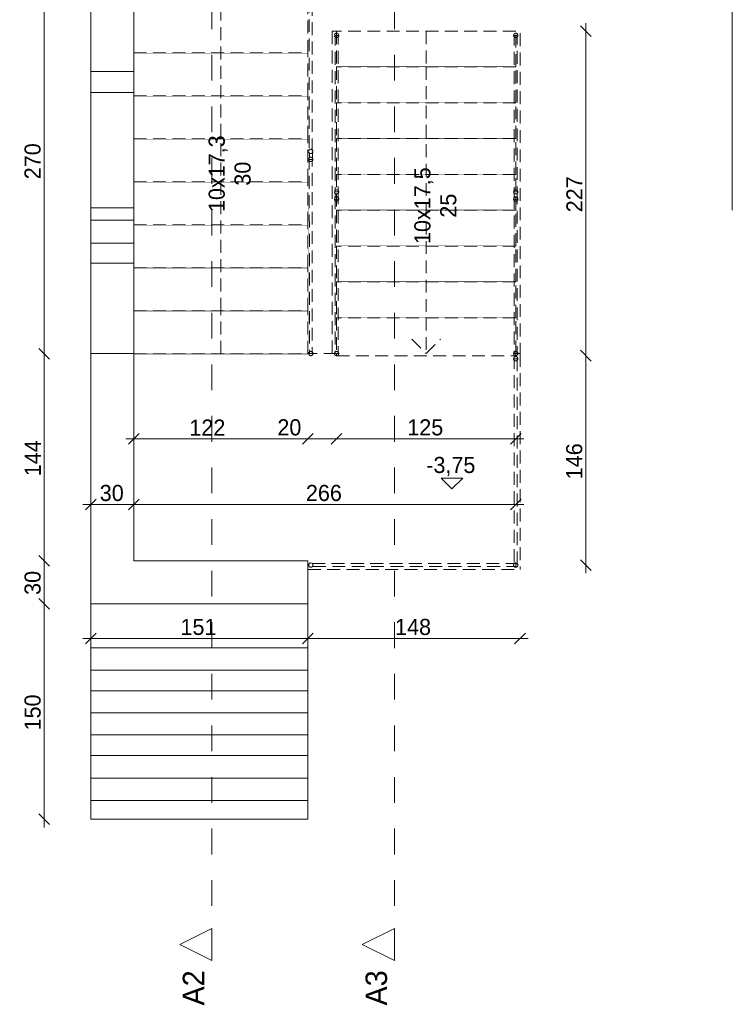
# Model space of a CAD drawing. Header units: centimetres. Extents: x 13236 to 130629, y -361 to 3059.
# Tile 2 of 71: x 14123 to 14620, y -361 to 326. Entities that reach past the tile are written whole.
import ezdxf

# ---------------------------------------------------------------- set-up
doc = ezdxf.new("R2010")
doc.units = ezdxf.units.CM
doc.header["$MEASUREMENT"] = 0
for name, pattern in [('Kropkowana gęsto', [13.229166, 0, -13.229166]), ('Przerywana', [36, 18, -18]), ('Przerywana gęsta', [13.5, 9, -4.5]), ('Wipeout_Contour', [100, 0, -100])]:
    doc.linetypes.add(name, pattern=pattern)
for name, color, linetype, lineweight in [('0_Nr_pióra__1', 7, 'Continuous', 13), ('0_Nr_pióra__101', 253, 'Continuous', 5), ('0_Nr_pióra__103', 7, 'Continuous', 5), ('0_Nr_pióra__104', 7, 'Continuous', 5), ('0_Nr_pióra__11', 7, 'Continuous', 13), ('0_Nr_pióra__2', 8, 'Continuous', 5), ('0_Nr_pióra__7', 7, 'Continuous', 20), ('0_Nr_pióra__90', 7, 'Continuous', 13), ('inw_przekrój _Nr_pióra__101', 253, 'Continuous', 5), ('inw_przekrój _Nr_pióra__61', 251, 'Continuous', 13)]:
    doc.layers.add(name, color=color, linetype=linetype, lineweight=lineweight)
doc.layers.add('inw_przekrój', color=7, linetype='Continuous')
doc.styles.add('STYL_AUTOMATYCZNY_1', font='GOTHIC.TTF')
doc.dimstyles.new('STYL_AUTOMATYCZNY__1', dxfattribs={"dimtxt": 11.25, "dimasz": 7.125, "dimexe": 0.18, "dimexo": 0.0625, "dimgap": 0.09, "dimtad": 1, "dimtih": 1, "dimtoh": 1, "dimdec": 0, "dimzin": 0, "dimdsep": 46, "dimtxsty": 'STYL_AUTOMATYCZNY_1', "dimblk": 'ARROWHEAD_6', "dimblk1": 'ARROWHEAD_6', "dimblk2": 'ARROWHEAD_6', "dimcen": 0.09, "dimse1": 1, "dimse2": 1, "dimclrd": 256, "dimclre": 256, "dimclrt": 256, "dimadec": 1, "dimazin": 0, "dimtfac": 1, "dimtdec": 4, "dimtmove": 0, "dimatfit": 3, "dimfxl": 1, "dimtolj": 1, "dimtzin": 0, "dimarcsym": 0})
doc.dimstyles.new('STYL_AUTOMATYCZNY__2', dxfattribs={"dimtxt": 11.25, "dimasz": 7.125, "dimexe": 0.18, "dimexo": 0.0625, "dimgap": 0.09, "dimtad": 1, "dimdec": 0, "dimzin": 0, "dimdsep": 46, "dimtxsty": 'STYL_AUTOMATYCZNY_1', "dimblk": 'ARROWHEAD_6', "dimblk1": 'ARROWHEAD_6', "dimblk2": 'ARROWHEAD_6', "dimcen": 0.09, "dimse1": 1, "dimse2": 1, "dimclrd": 256, "dimclre": 256, "dimclrt": 256, "dimadec": 1, "dimazin": 0, "dimtfac": 1, "dimtdec": 4, "dimtmove": 0, "dimatfit": 3, "dimfxl": 1, "dimtolj": 1, "dimtzin": 0, "dimarcsym": 0})

# ---------------------------------------------------------------- blocks, each defined once
blk = doc.blocks.new('Strop_3_4', base_point=(14172.67, -232.02))
at = {"layer": '0_Nr_pióra__103', "linetype": 'Continuous', "flags": 128}
blk.add_lwpolyline([(14172.67, -232.02), (14324.14, -231.99), (14324.14, -218.83), (14172.67, -218.86)], close=True, dxfattribs=at)
blk = doc.blocks.new('Strop_4_4', base_point=(14172.67, -218.86))
at = {"layer": '0_Nr_pióra__103', "linetype": 'Continuous', "flags": 128}
blk.add_lwpolyline([(14172.67, -218.86), (14324.14, -218.83), (14324.13, -203.32), (14172.66, -203.35)], close=True, dxfattribs=at)
blk = doc.blocks.new('Strop_5_4', base_point=(14172.66, -203.35))
at = {"layer": '0_Nr_pióra__103', "linetype": 'Continuous', "flags": 128}
blk.add_lwpolyline([(14172.66, -203.35), (14324.13, -203.32), (14324.13, -187.5), (14172.66, -187.53)], close=True, dxfattribs=at)
blk = doc.blocks.new('Strop_6_4', base_point=(14172.66, -173.08))
at = {"layer": '0_Nr_pióra__103', "linetype": 'Continuous', "flags": 128}
blk.add_lwpolyline([(14172.66, -173.08), (14324.13, -173.06), (14324.12, -157.63), (14172.66, -157.66)], close=True, dxfattribs=at)
blk = doc.blocks.new('Strop_7_4', base_point=(14172.66, -157.66))
at = {"layer": '0_Nr_pióra__103', "linetype": 'Continuous', "flags": 128}
blk.add_lwpolyline([(14172.66, -157.66), (14324.12, -157.63), (14324.12, -142.44), (14172.65, -142.46)], close=True, dxfattribs=at)
blk = doc.blocks.new('Strop_8_4', base_point=(14172.65, -142.46))
at = {"layer": '0_Nr_pióra__103', "linetype": 'Continuous', "flags": 128}
blk.add_lwpolyline([(14172.65, -142.46), (14324.12, -142.44), (14324.12, -127.94), (14172.65, -127.97)], close=True, dxfattribs=at)
blk = doc.blocks.new('Strop_9_4', base_point=(14172.65, -127.97))
at = {"layer": '0_Nr_pióra__103', "linetype": 'Continuous', "flags": 128}
blk.add_lwpolyline([(14172.65, -127.97), (14324.12, -127.95), (14324.12, -112.38), (14172.65, -112.41)], close=True, dxfattribs=at)
blk = doc.blocks.new('Strop_10_4', base_point=(14172.65, -112.41))
at = {"layer": '0_Nr_pióra__103', "linetype": 'Continuous', "flags": 128}
blk.add_lwpolyline([(14172.65, -112.41), (14324.12, -112.38), (14324.11, -81.62), (14172.64, -81.65)], close=True, dxfattribs=at)
blk = doc.blocks.new('Strop_11_4', base_point=(14172.66, -187.53))
at = {"layer": '0_Nr_pióra__103', "linetype": 'Continuous', "flags": 128}
blk.add_lwpolyline([(14172.66, -187.53), (14324.13, -187.5), (14324.13, -173.06), (14172.66, -173.08)], close=True, dxfattribs=at)
blk = doc.blocks.new('Strop_12_4', base_point=(14172.65, -81.65))
at = {"layer": '0_Nr_pióra__2', "linetype": 'Continuous', "flags": 128}
blk.add_lwpolyline([(14172.65, -81.65), (14324.11, -81.62), (14324.11, -51.62), (14202.65, -51.64), (14202.62, 93.11), (14172.62, 93.11)], close=True, dxfattribs=at)
blk = doc.blocks.new('Strop_13_4', base_point=(14202.62, 93.11))
at = {"layer": '0_Nr_pióra__2', "linetype": 'Continuous', "flags": 128}
blk.add_lwpolyline([(14202.62, 93.11), (14202.6, 186.11), (14172.6, 186.11), (14172.61, 93.11)], close=True, dxfattribs=at)
blk = doc.blocks.new('Strop_14_4', base_point=(14202.61, 156.11))
at = {"layer": '0_Nr_pióra__7', "linetype": 'Continuous', "flags": 128}
blk.add_lwpolyline([(14202.61, 156.11), (14202.6, 186.11), (14172.6, 186.11), (14172.6, 156.11)], close=True, dxfattribs=at)
blk = doc.blocks.new('Strop_15_4', base_point=(14202.6, 170.11))
at = {"layer": '0_Nr_pióra__7', "linetype": 'Continuous', "flags": 128}
blk.add_lwpolyline([(14202.6, 170.11), (14202.6, 186.11), (14172.6, 186.11), (14172.6, 170.11)], close=True, dxfattribs=at)
blk = doc.blocks.new('Strop_16_4', base_point=(14202.6, 186.11))
at = {"layer": '0_Nr_pióra__2', "linetype": 'Continuous', "flags": 128}
blk.add_lwpolyline([(14202.6, 186.11), (14202.59, 275.11), (14172.58, 275.1), (14172.6, 186.11)], close=True, dxfattribs=at)
blk = doc.blocks.new('Strop_17_4', base_point=(14202.6, 186.11))
at = {"layer": '0_Nr_pióra__7', "linetype": 'Continuous', "flags": 128}
blk.add_lwpolyline([(14202.6, 186.11), (14202.6, 194.79), (14172.59, 194.79), (14172.6, 186.11)], close=True, dxfattribs=at)
blk = doc.blocks.new('Strop_18_4', base_point=(14202.59, 275.11))
at = {"layer": '0_Nr_pióra__7', "linetype": 'Continuous', "flags": 128}
blk.add_lwpolyline([(14202.59, 275.11), (14202.58, 289.79), (14172.58, 289.78), (14172.58, 275.1)], close=True, dxfattribs=at)
blk = doc.blocks.new('Strop_20_4', base_point=(14324.08, 117.83))
at = {"layer": '0_Nr_pióra__2', "linetype": 'Continuous', "flags": 128}
blk.add_lwpolyline([(14324.08, 117.83), (14202.62, 117.81), (14202.62, 92.81), (14324.08, 92.83)], close=True, dxfattribs=at)
blk = doc.blocks.new('Strop_21_4', base_point=(14324.06, 194.81))
at = {"layer": '0_Nr_pióra__2', "linetype": 'Continuous', "flags": 128}
blk.add_lwpolyline([(14324.06, 194.81), (14202.61, 194.79), (14202.62, 117.81), (14324.08, 117.83)], close=True, dxfattribs=at)
blk = doc.blocks.new('Schody_1_4', base_point=(7331.23, 289.46))
at = {"linetype": 'Wipeout_Contour', "ltscale": 57054.988471}
blk.add_wipeout([(14202.58, 92.83), (14324.08, 92.83), (14324.08, 122.83), (14202.58, 122.83)], dxfattribs=at)
at = {"layer": '0_Nr_pióra__11', "linetype": 'Przerywana gęsta'}
for p, q in [((14324.08, 122.83), (14202.58, 122.83)), ((14202.58, 122.83), (14202.58, 92.83)), ((14324.08, 92.83), (14324.08, 122.83)), ((14202.58, 92.83), (14324.08, 92.83))]:
    blk.add_line(p, q, dxfattribs=at)
at = {"linetype": 'Wipeout_Contour', "ltscale": 57056.021831}
blk.add_wipeout([(14202.58, 122.83), (14324.08, 122.83), (14324.08, 152.83), (14202.58, 152.83)], dxfattribs=at)
at = {"layer": '0_Nr_pióra__11', "linetype": 'Przerywana gęsta'}
for p, q in [((14324.08, 152.83), (14202.58, 152.83)), ((14202.58, 152.83), (14202.58, 122.83)), ((14324.08, 122.83), (14324.08, 152.83)), ((14202.58, 122.83), (14324.08, 122.83)), ((14263.33, 92.83), (14263.33, 122.83))]:
    blk.add_line(p, q, dxfattribs=at)
at = {"linetype": 'Wipeout_Contour', "ltscale": 57057.307554}
blk.add_wipeout([(14202.58, 152.83), (14324.08, 152.83), (14324.08, 182.83), (14202.58, 182.83)], dxfattribs=at)
at = {"layer": '0_Nr_pióra__11', "linetype": 'Przerywana gęsta'}
for p, q in [((14324.08, 182.83), (14202.58, 182.83)), ((14202.58, 182.83), (14202.58, 152.83)), ((14324.08, 152.83), (14324.08, 182.83)), ((14202.58, 152.83), (14324.08, 152.83))]:
    blk.add_line(p, q, dxfattribs=at)
at = {"linetype": 'Wipeout_Contour', "ltscale": 57058.845624}
blk.add_wipeout([(14202.58, 182.83), (14324.08, 182.83), (14324.08, 212.83), (14202.58, 212.83)], dxfattribs=at)
at = {"layer": '0_Nr_pióra__11', "linetype": 'Przerywana gęsta'}
for p, q in [((14324.08, 212.83), (14202.58, 212.83)), ((14202.58, 212.83), (14202.58, 182.83)), ((14324.08, 182.83), (14324.08, 212.83)), ((14202.58, 182.83), (14324.08, 182.83))]:
    blk.add_line(p, q, dxfattribs=at)
at = {"linetype": 'Wipeout_Contour', "ltscale": 57060.636021}
blk.add_wipeout([(14202.58, 212.83), (14324.08, 212.83), (14324.08, 242.83), (14202.58, 242.83)], dxfattribs=at)
at = {"layer": '0_Nr_pióra__11', "linetype": 'Przerywana gęsta'}
for p, q in [((14324.08, 242.83), (14202.58, 242.83)), ((14202.58, 242.83), (14202.58, 212.83)), ((14324.08, 212.83), (14324.08, 242.83)), ((14202.58, 212.83), (14324.08, 212.83))]:
    blk.add_line(p, q, dxfattribs=at)
at = {"linetype": 'Wipeout_Contour', "ltscale": 57062.678721}
blk.add_wipeout([(14202.58, 242.83), (14324.08, 242.83), (14324.08, 272.83), (14202.58, 272.83)], dxfattribs=at)
at = {"layer": '0_Nr_pióra__11', "linetype": 'Przerywana gęsta'}
for p, q in [((14324.08, 272.83), (14202.58, 272.83)), ((14202.58, 272.83), (14202.58, 242.83)), ((14324.08, 242.83), (14324.08, 272.83)), ((14202.58, 242.83), (14324.08, 242.83))]:
    blk.add_line(p, q, dxfattribs=at)
at = {"linetype": 'Wipeout_Contour', "ltscale": 57064.973696}
blk.add_wipeout([(14202.58, 272.83), (14324.08, 272.83), (14324.08, 302.83), (14202.58, 302.83)], dxfattribs=at)
at = {"layer": '0_Nr_pióra__11', "linetype": 'Przerywana gęsta'}
for p, q in [((14324.08, 302.83), (14202.58, 302.83)), ((14202.58, 302.83), (14202.58, 272.83)), ((14324.08, 272.83), (14324.08, 302.83)), ((14202.58, 272.83), (14324.08, 272.83))]:
    blk.add_line(p, q, dxfattribs=at)
at = {"linetype": 'Wipeout_Contour', "ltscale": 57067.520917}
blk.add_wipeout([(14202.58, 302.83), (14324.08, 302.83), (14324.08, 332.83), (14202.58, 332.83)], dxfattribs=at)
at = {"layer": '0_Nr_pióra__11', "linetype": 'Przerywana gęsta'}
for p, q in [((14324.08, 332.83), (14202.58, 332.83)), ((14202.58, 332.83), (14202.58, 302.83)), ((14324.08, 302.83), (14324.08, 332.83)), ((14202.58, 302.83), (14324.08, 302.83))]:
    blk.add_line(p, q, dxfattribs=at)
at = {"linetype": 'Wipeout_Contour', "ltscale": 57070.320349}
blk.add_wipeout([(14202.58, 332.83), (14324.08, 332.83), (14324.08, 362.83), (14202.58, 362.83)], dxfattribs=at)
at = {"layer": '0_Nr_pióra__11', "linetype": 'Przerywana gęsta'}
for p, q in [((14324.08, 362.83), (14202.58, 362.83)), ((14202.58, 362.83), (14202.58, 332.83)), ((14263.33, 362.83), (14253.33, 352.83)), ((14263.33, 332.83), (14263.33, 362.83)), ((14273.33, 352.83), (14263.33, 362.83)), ((14324.08, 332.83), (14324.08, 362.83)), ((14202.58, 332.83), (14324.08, 332.83)), ((14263.33, 122.83), (14263.33, 332.83))]:
    blk.add_line(p, q, dxfattribs=at)
blk = doc.blocks.new('Schody_3_4', base_point=(7331.23, 289.46))
at = {"layer": '0_Nr_pióra__11', "linetype": 'Przerywana gęsta', "flags": 128}
for points in [[(14341.11, 318.02), (14341.11, 93.02), (14347.11, 93.02), (14347.11, 318.02)], [(14466.11, 318.02), (14466.11, 93.02), (14472.11, 93.02), (14472.11, 318.02)]]:
    blk.add_lwpolyline(points, close=True, dxfattribs=at)
at = {"linetype": 'Wipeout_Contour', "ltscale": 57639.404279}
blk.add_wipeout([(14469.11, 318.02), (14344.11, 318.02), (14344.11, 293.02), (14469.11, 293.02)], dxfattribs=at)
at = {"layer": '0_Nr_pióra__11', "linetype": 'Przerywana gęsta'}
for p, q in [((14469.11, 318.02), (14344.11, 318.02)), ((14344.11, 318.02), (14344.11, 293.02)), ((14469.11, 293.02), (14469.11, 318.02)), ((14344.11, 293.02), (14469.11, 293.02))]:
    blk.add_line(p, q, dxfattribs=at)
at = {"linetype": 'Wipeout_Contour', "ltscale": 57637.370736}
blk.add_wipeout([(14469.11, 293.02), (14344.11, 293.02), (14344.11, 268.02), (14469.11, 268.02)], dxfattribs=at)
at = {"layer": '0_Nr_pióra__11', "linetype": 'Przerywana gęsta'}
for p, q in [((14406.61, 318.02), (14406.61, 293.02)), ((14469.11, 293.02), (14344.11, 293.02)), ((14344.11, 293.02), (14344.11, 268.02)), ((14469.11, 268.02), (14469.11, 293.02)), ((14344.11, 268.02), (14469.11, 268.02))]:
    blk.add_line(p, q, dxfattribs=at)
at = {"linetype": 'Wipeout_Contour', "ltscale": 57635.510629}
blk.add_wipeout([(14469.11, 268.02), (14344.11, 268.02), (14344.11, 243.02), (14469.11, 243.02)], dxfattribs=at)
at = {"layer": '0_Nr_pióra__11', "linetype": 'Przerywana gęsta'}
for p, q in [((14469.11, 268.02), (14344.11, 268.02)), ((14344.11, 268.02), (14344.11, 243.02)), ((14469.11, 243.02), (14469.11, 268.02)), ((14344.11, 243.02), (14469.11, 243.02))]:
    blk.add_line(p, q, dxfattribs=at)
at = {"linetype": 'Wipeout_Contour', "ltscale": 57633.823975}
blk.add_wipeout([(14469.11, 243.02), (14344.11, 243.02), (14344.11, 218.02), (14469.11, 218.02)], dxfattribs=at)
at = {"layer": '0_Nr_pióra__11', "linetype": 'Przerywana gęsta'}
for p, q in [((14469.11, 243.02), (14344.11, 243.02)), ((14344.11, 243.02), (14344.11, 218.02)), ((14469.11, 218.02), (14469.11, 243.02)), ((14344.11, 218.02), (14469.11, 218.02))]:
    blk.add_line(p, q, dxfattribs=at)
at = {"linetype": 'Wipeout_Contour', "ltscale": 57632.310788}
blk.add_wipeout([(14469.11, 218.02), (14344.11, 218.02), (14344.11, 193.02), (14469.11, 193.02)], dxfattribs=at)
at = {"layer": '0_Nr_pióra__11', "linetype": 'Przerywana gęsta'}
for p, q in [((14469.11, 218.02), (14344.11, 218.02)), ((14344.11, 218.02), (14344.11, 193.02)), ((14469.11, 193.02), (14469.11, 218.02)), ((14344.11, 193.02), (14469.11, 193.02))]:
    blk.add_line(p, q, dxfattribs=at)
at = {"linetype": 'Wipeout_Contour', "ltscale": 57630.971083}
blk.add_wipeout([(14469.11, 193.02), (14344.11, 193.02), (14344.11, 168.02), (14469.11, 168.02)], dxfattribs=at)
at = {"layer": '0_Nr_pióra__11', "linetype": 'Przerywana gęsta'}
for p, q in [((14469.11, 193.02), (14344.11, 193.02)), ((14344.11, 193.02), (14344.11, 168.02)), ((14469.11, 168.02), (14469.11, 193.02)), ((14344.11, 168.02), (14469.11, 168.02))]:
    blk.add_line(p, q, dxfattribs=at)
at = {"linetype": 'Wipeout_Contour', "ltscale": 57629.804871}
blk.add_wipeout([(14469.11, 168.02), (14344.11, 168.02), (14344.11, 143.02), (14469.11, 143.02)], dxfattribs=at)
at = {"layer": '0_Nr_pióra__11', "linetype": 'Przerywana gęsta'}
for p, q in [((14469.11, 168.02), (14344.11, 168.02)), ((14344.11, 168.02), (14344.11, 143.02)), ((14469.11, 143.02), (14469.11, 168.02)), ((14344.11, 143.02), (14469.11, 143.02))]:
    blk.add_line(p, q, dxfattribs=at)
at = {"linetype": 'Wipeout_Contour', "ltscale": 57628.812164}
blk.add_wipeout([(14469.11, 143.02), (14344.11, 143.02), (14344.11, 118.02), (14469.11, 118.02)], dxfattribs=at)
at = {"layer": '0_Nr_pióra__11', "linetype": 'Przerywana gęsta'}
for p, q in [((14469.11, 143.02), (14344.11, 143.02)), ((14344.11, 143.02), (14344.11, 118.02)), ((14469.11, 118.02), (14469.11, 143.02)), ((14344.11, 118.02), (14469.11, 118.02))]:
    blk.add_line(p, q, dxfattribs=at)
at = {"linetype": 'Wipeout_Contour', "ltscale": 86441.78163}
blk.add_wipeout([(14469.11, 118.02), (14344.11, 118.02), (14344.11, 93.02), (14344.11, 91.52), (14469.11, 91.52), (14469.11, 93.02)], dxfattribs=at)
at = {"layer": '0_Nr_pióra__11', "linetype": 'Przerywana gęsta'}
for p, q in [((14406.61, 293.02), (14406.61, 118.02)), ((14469.11, 118.02), (14344.11, 118.02)), ((14344.11, 118.02), (14344.11, 93.02)), ((14406.61, 118.02), (14406.61, 93.02)), ((14469.11, 93.02), (14469.11, 118.02)), ((14396.61, 103.02), (14406.61, 93.02)), ((14406.61, 93.02), (14416.61, 103.02)), ((14344.11, 93.02), (14344.11, 91.52)), ((14344.11, 91.52), (14469.11, 91.52)), ((14469.11, 91.52), (14469.11, 93.02))]:
    blk.add_line(p, q, dxfattribs=at)
blk = doc.blocks.new('Balustrada_1_4', base_point=(7331.23, 289.46))
at = {"layer": '0_Nr_pióra__104', "linetype": 'Przerywana gęsta', "flags": 128}
for points in [[(14326.15, -53.12, 1), (14326.15, -56.12, 1)], [(14469.11, -53.12, 1), (14469.11, -56.12, 1)]]:
    blk.add_lwpolyline(points, format="xyb", close=True, dxfattribs=at)
blk.add_lwpolyline([(14469.11, -55.62), (14469.11, -53.62), (14326.15, -53.62), (14326.15, -55.62)], close=True, dxfattribs=at)
blk.add_lwpolyline([(14469.11, -55.62), (14469.11, -53.62), (14326.15, -53.62), (14326.15, -55.62)], close=True, dxfattribs=at)
blk = doc.blocks.new('Balustrada_4_4', base_point=(7331.23, 289.46))
at = {"layer": '0_Nr_pióra__104', "linetype": 'Przerywana gęsta', "flags": 128}
for points in [[(14467.61, 89.38, 1), (14470.61, 89.38, 1)], [(14467.61, -54.67, 1), (14470.61, -54.67, 1)]]:
    blk.add_lwpolyline(points, format="xyb", close=True, dxfattribs=at)
blk.add_lwpolyline([(14470.11, 89.38), (14468.11, 89.38), (14468.11, -54.67), (14470.11, -54.67)], close=True, dxfattribs=at)
blk.add_lwpolyline([(14470.11, 89.38), (14468.11, 89.38), (14468.11, -54.67), (14470.11, -54.67)], close=True, dxfattribs=at)
blk.add_lwpolyline([(14470.11, 89.38), (14468.11, 89.38), (14468.11, -54.67), (14470.11, -54.67)], close=True, dxfattribs=at)
blk.add_lwpolyline([(14470.11, 89.38), (14468.11, 89.38), (14468.11, -54.67), (14470.11, -54.67)], close=True, dxfattribs=at)
blk.add_lwpolyline([(14470.11, 89.38), (14468.11, 89.38), (14468.11, -54.67), (14470.11, -54.67)], close=True, dxfattribs=at)
blk = doc.blocks.new('Balustrada_7_4', base_point=(7331.23, 289.46))
at = {"layer": '0_Nr_pióra__104', "linetype": 'Przerywana gęsta', "flags": 128}
for points in [[(14467.61, 200.85, 1), (14470.61, 200.85, 1)], [(14467.61, 93.02, 1), (14470.61, 93.02, 1)]]:
    blk.add_lwpolyline(points, format="xyb", close=True, dxfattribs=at)
blk.add_lwpolyline([(14470.11, 200.85), (14468.11, 200.85), (14468.11, 93.02), (14470.11, 93.02)], close=True, dxfattribs=at)
blk.add_lwpolyline([(14470.11, 200.85), (14468.11, 200.85), (14468.11, 93.02), (14470.11, 93.02)], close=True, dxfattribs=at)
blk.add_lwpolyline([(14470.11, 200.85), (14468.11, 200.85), (14468.11, 93.02), (14470.11, 93.02)], close=True, dxfattribs=at)
blk.add_lwpolyline([(14470.11, 200.85), (14468.11, 200.85), (14468.11, 93.02), (14470.11, 93.02)], close=True, dxfattribs=at)
blk.add_lwpolyline([(14470.11, 200.85), (14468.11, 200.85), (14468.11, 93.02), (14470.11, 93.02)], close=True, dxfattribs=at)
blk = doc.blocks.new('Balustrada_8_4', base_point=(7331.23, 289.46))
at = {"layer": '0_Nr_pióra__104', "linetype": 'Przerywana gęsta', "flags": 128}
for points in [[(14467.61, 315.02, 1), (14470.61, 315.02, 1)], [(14467.61, 205.85, 1), (14470.61, 205.85, 1)]]:
    blk.add_lwpolyline(points, format="xyb", close=True, dxfattribs=at)
blk.add_lwpolyline([(14470.11, 315.02), (14468.11, 315.02), (14468.11, 205.85), (14470.11, 205.85)], close=True, dxfattribs=at)
blk.add_lwpolyline([(14470.11, 315.02), (14468.11, 315.02), (14468.11, 205.85), (14470.11, 205.85)], close=True, dxfattribs=at)
blk.add_lwpolyline([(14470.11, 315.02), (14468.11, 315.02), (14468.11, 205.85), (14470.11, 205.85)], close=True, dxfattribs=at)
blk.add_lwpolyline([(14470.11, 315.02), (14468.11, 315.02), (14468.11, 205.85), (14470.11, 205.85)], close=True, dxfattribs=at)
blk.add_lwpolyline([(14470.11, 315.02), (14468.11, 315.02), (14468.11, 205.85), (14470.11, 205.85)], close=True, dxfattribs=at)
blk = doc.blocks.new('Balustrada_9_4', base_point=(7331.23, 289.46))
at = {"layer": '0_Nr_pióra__104', "linetype": 'Przerywana gęsta', "flags": 128}
for points in [[(14342.61, 200.85, 1), (14345.61, 200.85, 1)], [(14342.61, 93.02, 1), (14345.61, 93.02, 1)]]:
    blk.add_lwpolyline(points, format="xyb", close=True, dxfattribs=at)
blk.add_lwpolyline([(14345.11, 200.85), (14343.11, 200.85), (14343.11, 93.02), (14345.11, 93.02)], close=True, dxfattribs=at)
blk.add_lwpolyline([(14345.11, 200.85), (14343.11, 200.85), (14343.11, 93.02), (14345.11, 93.02)], close=True, dxfattribs=at)
blk.add_lwpolyline([(14345.11, 200.85), (14343.11, 200.85), (14343.11, 93.02), (14345.11, 93.02)], close=True, dxfattribs=at)
blk.add_lwpolyline([(14345.11, 200.85), (14343.11, 200.85), (14343.11, 93.02), (14345.11, 93.02)], close=True, dxfattribs=at)
blk.add_lwpolyline([(14345.11, 200.85), (14343.11, 200.85), (14343.11, 93.02), (14345.11, 93.02)], close=True, dxfattribs=at)
blk = doc.blocks.new('Balustrada_10_4', base_point=(7331.23, 289.46))
at = {"layer": '0_Nr_pióra__104', "linetype": 'Przerywana gęsta', "flags": 128}
for points in [[(14342.61, 315.02, 1), (14345.61, 315.02, 1)], [(14342.61, 205.85, 1), (14345.61, 205.85, 1)]]:
    blk.add_lwpolyline(points, format="xyb", close=True, dxfattribs=at)
blk.add_lwpolyline([(14345.11, 315.02), (14343.11, 315.02), (14343.11, 205.85), (14345.11, 205.85)], close=True, dxfattribs=at)
blk.add_lwpolyline([(14345.11, 315.02), (14343.11, 315.02), (14343.11, 205.85), (14345.11, 205.85)], close=True, dxfattribs=at)
blk.add_lwpolyline([(14345.11, 315.02), (14343.11, 315.02), (14343.11, 205.85), (14345.11, 205.85)], close=True, dxfattribs=at)
blk.add_lwpolyline([(14345.11, 315.02), (14343.11, 315.02), (14343.11, 205.85), (14345.11, 205.85)], close=True, dxfattribs=at)
blk.add_lwpolyline([(14345.11, 315.02), (14343.11, 315.02), (14343.11, 205.85), (14345.11, 205.85)], close=True, dxfattribs=at)
blk = doc.blocks.new('Balustrada_12_4', base_point=(7331.23, 289.46))
at = {"layer": '0_Nr_pióra__104', "linetype": 'Przerywana gęsta', "flags": 128}
for points in [[(14324.54, 364.94, 1), (14327.54, 364.94, 1)], [(14324.58, 234.06, 1), (14327.58, 234.06, 1)]]:
    blk.add_lwpolyline(points, format="xyb", close=True, dxfattribs=at)
blk.add_lwpolyline([(14327.04, 364.94), (14325.04, 364.94), (14325.08, 234.06), (14327.08, 234.06)], close=True, dxfattribs=at)
blk.add_lwpolyline([(14327.04, 364.94), (14325.04, 364.94), (14325.08, 234.06), (14327.08, 234.06)], close=True, dxfattribs=at)
blk.add_lwpolyline([(14327.04, 364.94), (14325.04, 364.94), (14325.08, 234.06), (14327.08, 234.06)], close=True, dxfattribs=at)
blk.add_lwpolyline([(14327.04, 364.94), (14325.04, 364.94), (14325.08, 234.06), (14327.08, 234.06)], close=True, dxfattribs=at)
blk.add_lwpolyline([(14327.04, 364.94), (14325.04, 364.94), (14325.08, 234.06), (14327.08, 234.06)], close=True, dxfattribs=at)
blk = doc.blocks.new('Balustrada_13_4', base_point=(7331.23, 289.46))
at = {"layer": '0_Nr_pióra__104', "linetype": 'Przerywana gęsta', "flags": 128}
for points in [[(14324.58, 228.52, 1), (14327.58, 228.52, 1)], [(14324.63, 93.02, 1), (14327.63, 93.02, 1)]]:
    blk.add_lwpolyline(points, format="xyb", close=True, dxfattribs=at)
blk.add_lwpolyline([(14327.08, 228.52), (14325.08, 228.52), (14325.13, 93.02), (14327.13, 93.02)], close=True, dxfattribs=at)
blk.add_lwpolyline([(14327.08, 228.52), (14325.08, 228.52), (14325.13, 93.02), (14327.13, 93.02)], close=True, dxfattribs=at)
blk.add_lwpolyline([(14327.08, 228.52), (14325.08, 228.52), (14325.13, 93.02), (14327.13, 93.02)], close=True, dxfattribs=at)
blk.add_lwpolyline([(14327.08, 228.52), (14325.08, 228.52), (14325.13, 93.02), (14327.13, 93.02)], close=True, dxfattribs=at)
blk.add_lwpolyline([(14327.08, 228.52), (14325.08, 228.52), (14325.13, 93.02), (14327.13, 93.02)], close=True, dxfattribs=at)
blk = doc.blocks.new('*D92', base_point=(7331.23, 289.46))
at = {"layer": '0_Nr_pióra__103', "linetype": 'Continuous'}
for p, q in [((14167.01, -12.31), (14172.63, -12.31)), ((14176.38, -8.56), (14168.88, -16.06)), ((14172.63, -12.31), (14202.65, -12.31)), ((14206.4, -8.56), (14198.9, -16.06))]:
    blk.add_line(p, q, dxfattribs=at)
at = {"layer": '0_Nr_pióra__103', "insert": (14178.85, -10.06), "char_height": 11.25, "attachment_point": 7, "style": 'STYL_AUTOMATYCZNY_1'}
blk.add_mtext('\\A1;{\\pql;\\fCentury Gothic|b0|i0|c238|p34;30}', dxfattribs=at)
blk = doc.blocks.new('ARROWHEAD_6')
at = {"linetype": 'Continuous'}
for p, q in [((0, 0), (-1, 0)), ((-0.5, -0.5), (0.5, 0.5))]:
    blk.add_line(p, q, dxfattribs=at)
blk = doc.blocks.new('*D93', base_point=(7331.23, 289.46))
at = {"layer": '0_Nr_pióra__103', "linetype": 'Continuous'}
for p, q in [((14206.4, -8.56), (14198.9, -16.06)), ((14202.65, -12.31), (14469.11, -12.31)), ((14465.36, -16.06), (14472.86, -8.56)), ((14469.11, -12.31), (14474.73, -12.31))]:
    blk.add_line(p, q, dxfattribs=at)
at = {"layer": '0_Nr_pióra__103', "insert": (14322.69, -10.06), "char_height": 11.25, "attachment_point": 7, "style": 'STYL_AUTOMATYCZNY_1'}
blk.add_mtext('\\A1;{\\pql;\\fCentury Gothic|b0|i0|c238|p34;266}', dxfattribs=at)
blk = doc.blocks.new('*D94', base_point=(7331.23, 289.46))
at = {"layer": '0_Nr_pióra__103', "linetype": 'Continuous'}
for p, q in [((14136.26, -77.9), (14143.76, -85.4)), ((14140.01, -232.02), (14140.01, -81.65)), ((14136.26, -228.27), (14143.76, -235.77)), ((14140.01, -237.65), (14140.01, -232.02))]:
    blk.add_line(p, q, dxfattribs=at)
at = {"layer": '0_Nr_pióra__103', "insert": (14137.76, -170.02), "char_height": 11.25, "attachment_point": 7, "rotation": 90, "style": 'STYL_AUTOMATYCZNY_1'}
blk.add_mtext('\\A1;{\\pql;\\fCentury Gothic|b0|i0|c238|p34;150}', dxfattribs=at)
blk = doc.blocks.new('*D95', base_point=(7331.23, 289.46))
at = {"layer": '0_Nr_pióra__103', "linetype": 'Continuous'}
for p, q in [((14136.26, -47.89), (14143.76, -55.39)), ((14140.01, -81.65), (14140.01, -51.64)), ((14136.26, -77.9), (14143.76, -85.4))]:
    blk.add_line(p, q, dxfattribs=at)
at = {"layer": '0_Nr_pióra__103', "insert": (14137.76, -75.43), "char_height": 11.25, "attachment_point": 7, "rotation": 90, "style": 'STYL_AUTOMATYCZNY_1'}
blk.add_mtext('\\A1;{\\pql;\\fCentury Gothic|b0|i0|c238|p34;30}', dxfattribs=at)
blk = doc.blocks.new('*D96', base_point=(7331.23, 289.46))
at = {"layer": '0_Nr_pióra__103', "linetype": 'Continuous'}
for p, q in [((14136.26, 96.58), (14143.76, 89.08)), ((14140.01, -51.64), (14140.01, 92.83)), ((14136.26, -47.89), (14143.76, -55.39))]:
    blk.add_line(p, q, dxfattribs=at)
at = {"layer": '0_Nr_pióra__103', "insert": (14137.76, 7.41), "char_height": 11.25, "attachment_point": 7, "rotation": 90, "style": 'STYL_AUTOMATYCZNY_1'}
blk.add_mtext('\\A1;{\\pql;\\fCentury Gothic|b0|i0|c238|p34;144}', dxfattribs=at)
blk = doc.blocks.new('*D97', base_point=(7331.23, 289.46))
at = {"layer": '0_Nr_pióra__103', "linetype": 'Continuous'}
for p, q in [((14136.26, 366.58), (14143.76, 359.08)), ((14140.01, 92.83), (14140.01, 362.83)), ((14136.26, 96.58), (14143.76, 89.08))]:
    blk.add_line(p, q, dxfattribs=at)
at = {"layer": '0_Nr_pióra__103', "insert": (14137.76, 214.65), "char_height": 11.25, "attachment_point": 7, "rotation": 90, "style": 'STYL_AUTOMATYCZNY_1'}
blk.add_mtext('\\A1;{\\pql;\\fCentury Gothic|b0|i0|c238|p34;270}', dxfattribs=at)
blk = doc.blocks.new('*D105', base_point=(7331.23, 289.46))
at = {"layer": '0_Nr_pióra__103', "linetype": 'Continuous'}
for p, q in [((14514.2, 95.27), (14521.7, 87.77)), ((14517.95, -54.62), (14517.95, 91.52)), ((14514.2, -50.87), (14521.7, -58.37)), ((14517.95, -60.24), (14517.95, -54.62))]:
    blk.add_line(p, q, dxfattribs=at)
at = {"layer": '0_Nr_pióra__103', "insert": (14515.7, 5.27), "char_height": 11.25, "attachment_point": 7, "rotation": 90, "style": 'STYL_AUTOMATYCZNY_1'}
blk.add_mtext('\\A1;{\\pql;\\fCentury Gothic|b0|i0|c238|p34;146}', dxfattribs=at)
blk = doc.blocks.new('*D106', base_point=(7331.23, 289.46))
at = {"layer": '0_Nr_pióra__103', "linetype": 'Continuous'}
for p, q in [((14517.95, 318.02), (14517.95, 323.65)), ((14521.7, 314.27), (14514.2, 321.77)), ((14517.95, 91.52), (14517.95, 318.02)), ((14514.2, 95.27), (14521.7, 87.77))]:
    blk.add_line(p, q, dxfattribs=at)
at = {"layer": '0_Nr_pióra__103', "insert": (14515.7, 191.59), "char_height": 11.25, "attachment_point": 7, "rotation": 90, "style": 'STYL_AUTOMATYCZNY_1'}
blk.add_mtext('\\A1;{\\pql;\\fCentury Gothic|b0|i0|c238|p34;227}', dxfattribs=at)
blk = doc.blocks.new('*D107', base_point=(7331.23, 289.46))
at = {"layer": '0_Nr_pióra__103', "linetype": 'Continuous'}
for p, q in [((14176.4, -102.04), (14168.9, -109.54)), ((14327.86, -102.04), (14320.36, -109.54)), ((14167.02, -105.79), (14172.65, -105.79)), ((14172.65, -105.79), (14324.11, -105.79))]:
    blk.add_line(p, q, dxfattribs=at)
at = {"layer": '0_Nr_pióra__103', "insert": (14235.19, -103.54), "char_height": 11.25, "attachment_point": 7, "style": 'STYL_AUTOMATYCZNY_1'}
blk.add_mtext('\\A1;{\\pql;\\fCentury Gothic|b0|i0|c238|p34;151}', dxfattribs=at)
blk = doc.blocks.new('*D108', base_point=(7331.23, 289.46))
at = {"layer": '0_Nr_pióra__103', "linetype": 'Continuous'}
for p, q in [((14327.86, -102.04), (14320.36, -109.54)), ((14468.36, -109.54), (14475.86, -102.04)), ((14324.11, -105.79), (14472.11, -105.79)), ((14472.11, -105.79), (14477.73, -105.79))]:
    blk.add_line(p, q, dxfattribs=at)
at = {"layer": '0_Nr_pióra__103', "insert": (14384.92, -103.54), "char_height": 11.25, "attachment_point": 7, "style": 'STYL_AUTOMATYCZNY_1'}
blk.add_mtext('\\A1;{\\pql;\\fCentury Gothic|b0|i0|c238|p34;148}', dxfattribs=at)
blk = doc.blocks.new('*D109', base_point=(7331.23, 289.46))
at = {"layer": '0_Nr_pióra__103', "linetype": 'Continuous'}
for p, q in [((14206.37, 37.23), (14198.87, 29.73)), ((14327.88, 37.23), (14320.38, 29.73)), ((14197, 33.48), (14202.62, 33.48)), ((14202.62, 33.48), (14324.13, 33.48))]:
    blk.add_line(p, q, dxfattribs=at)
at = {"layer": '0_Nr_pióra__103', "char_height": 11.25, "attachment_point": 7, "style": 'STYL_AUTOMATYCZNY_1'}
for s, insert in [('\\A1;{\\pql;\\fCentury Gothic|b0|i0|c238|p34;122}', (14241.4, 35.73)), ('\\A1;{\\pql;\\fCentury Gothic|b0|i0|c238|p34;20}', (14302.8, 35.73))]:
    blk.add_mtext(s, dxfattribs=dict(at, insert=insert))
blk = doc.blocks.new('*D110', base_point=(7331.23, 289.46))
at = {"layer": '0_Nr_pióra__103', "linetype": 'Continuous'}
for p, q in [((14327.88, 37.23), (14320.38, 29.73)), ((14347.86, 37.23), (14340.36, 29.73)), ((14324.13, 33.48), (14344.11, 33.48))]:
    blk.add_line(p, q, dxfattribs=at)
blk = doc.blocks.new('*D111', base_point=(7331.23, 289.46))
at = {"layer": '0_Nr_pióra__103', "linetype": 'Continuous'}
for p, q in [((14347.86, 37.23), (14340.36, 29.73)), ((14465.36, 29.73), (14472.86, 37.23)), ((14344.11, 33.48), (14469.11, 33.48)), ((14469.11, 33.48), (14474.73, 33.48))]:
    blk.add_line(p, q, dxfattribs=at)
at = {"layer": '0_Nr_pióra__103', "insert": (14393.42, 35.73), "char_height": 11.25, "attachment_point": 7, "style": 'STYL_AUTOMATYCZNY_1'}
blk.add_mtext('\\A1;{\\pql;\\fCentury Gothic|b0|i0|c238|p34;125}', dxfattribs=at)
blk = doc.blocks.new('Wymiary_6_4', base_point=(14424.64, -1.45))
at = {"layer": '0_Nr_pióra__1', "linetype": 'Continuous'}
for p, q in [((14424.64, -1.45), (14417.14, 6.05)), ((14417.14, 6.05), (14432.14, 6.05)), ((14432.14, 6.05), (14424.64, -1.45))]:
    blk.add_line(p, q, dxfattribs=at)
at = {"layer": '0_Nr_pióra__1', "insert": (14406.69, 7.55), "char_height": 11.25, "attachment_point": 7, "style": 'STYL_AUTOMATYCZNY_1'}
blk.add_mtext('\\A1;{\\pql;\\fCentury Gothic|b0|i0|c238|p34;-3,75}', dxfattribs=at)
blk = doc.blocks.new('Płaszczyzna odcinająca_3_4', base_point=(14257.15, 564.73))
at = {"layer": 'inw_przekrój _Nr_pióra__101', "linetype": 'Przerywana'}
blk.add_line((14257.15, 553.48), (14257.15, -308.18), dxfattribs=at)
at = {"layer": 'inw_przekrój _Nr_pióra__61', "insert": (14251.77, -337.43), "char_height": 15, "attachment_point": 9, "rotation": 90, "style": 'STYL_AUTOMATYCZNY_1'}
blk.add_mtext('\\A1;{\\pqr;\\pt0;\\fCentury Gothic|b0|i0|c238|p34;A2}', dxfattribs=at)
at = {"linetype": 'Wipeout_Contour', "ltscale": 42759.198493}
blk.add_wipeout([(14257.15, -330.68), (14257.15, -308.18), (14234.65, -319.43)], dxfattribs=at).dxf.layer = 'inw_przekrój'
at = {"layer": 'inw_przekrój _Nr_pióra__61', "linetype": 'Continuous', "flags": 128}
blk.add_lwpolyline([(14257.15, -330.68), (14257.15, -308.18), (14234.65, -319.43)], close=True, dxfattribs=at)
blk = doc.blocks.new('Płaszczyzna odcinająca_4_4', base_point=(14384.52, 564.73))
at = {"layer": 'inw_przekrój _Nr_pióra__101', "linetype": 'Przerywana'}
blk.add_line((14384.52, 553.48), (14384.52, -308.18), dxfattribs=at)
at = {"layer": 'inw_przekrój _Nr_pióra__61', "insert": (14379.52, -337.43), "char_height": 15, "attachment_point": 9, "rotation": 90, "style": 'STYL_AUTOMATYCZNY_1'}
blk.add_mtext('\\A1;{\\pqr;\\pt0;\\fCentury Gothic|b0|i0|c238|p34;A3}', dxfattribs=at)
at = {"linetype": 'Wipeout_Contour', "ltscale": 43141.215332}
blk.add_wipeout([(14384.52, -330.68), (14384.52, -308.18), (14362.02, -319.43)], dxfattribs=at).dxf.layer = 'inw_przekrój'
at = {"layer": 'inw_przekrój _Nr_pióra__61', "linetype": 'Continuous', "flags": 128}
blk.add_lwpolyline([(14384.52, -330.68), (14384.52, -308.18), (14362.02, -319.43)], close=True, dxfattribs=at)
blk = doc.blocks.new('Strop_26_4', base_point=(14172.65, -81.65))
at = {"layer": '0_Nr_pióra__7', "linetype": 'Continuous', "flags": 128}
blk.add_lwpolyline([(14172.65, -81.65), (14324.11, -81.62), (14324.11, -51.62), (14202.65, -51.64), (14202.62, 93.11), (14172.62, 93.11)], close=True, dxfattribs=at)
blk = doc.blocks.new('Strop_27_4', base_point=(14202.62, 93.11))
at = {"layer": '0_Nr_pióra__7', "linetype": 'Continuous', "flags": 128}
blk.add_lwpolyline([(14202.62, 93.11), (14202.6, 186.11), (14172.6, 186.11), (14172.61, 93.11)], close=True, dxfattribs=at)
blk = doc.blocks.new('Strop_28_4', base_point=(14202.6, 186.11))
at = {"layer": '0_Nr_pióra__7', "linetype": 'Continuous', "flags": 128}
blk.add_lwpolyline([(14202.6, 186.11), (14202.59, 275.11), (14172.58, 275.1), (14172.6, 186.11)], close=True, dxfattribs=at)
blk = doc.blocks.new('Strop_29_4', base_point=(14202.59, 275.11))
at = {"layer": '0_Nr_pióra__7', "linetype": 'Continuous', "flags": 128}
blk.add_lwpolyline([(14202.59, 275.11), (14202.56, 399.78), (14172.56, 399.78), (14172.58, 275.1)], close=True, dxfattribs=at)

msp = doc.modelspace()

# ---------------------------------------------------------------- linework, layer by layer
at = {"layer": '0_Nr_pióra__101', "linetype": 'Continuous'}
msp.add_line((14620.23, 570.78), (14620.23, 193.07), dxfattribs=at)
at = {"layer": '0_Nr_pióra__90', "linetype": 'Przerywana gęsta'}
msp.add_line((14324.11, -57.64), (14472.11, -57.64), dxfattribs=at)

# ---------------------------------------------------------------- block references
at = {"linetype": 'Kropkowana gęsto'}
msp.add_blockref('Schody_3_4', (7331.23, 289.46), dxfattribs=at)
at = {"linetype": 'Continuous'}
for name, p in [('Strop_18_4', (14202.59, 275.11)), ('Strop_16_4', (14202.6, 186.11)), ('Strop_17_4', (14202.6, 186.11)), ('Strop_21_4', (14324.06, 194.81)), ('Strop_13_4', (14202.62, 93.11)), ('Strop_14_4', (14202.61, 156.11)), ('Strop_15_4', (14202.6, 170.11)), ('Strop_20_4', (14324.08, 117.83)), ('Strop_12_4', (14172.65, -81.65)), ('Wymiary_6_4', (14424.64, -1.45)), ('Balustrada_1_4', (7331.23, 289.46)), ('Strop_10_4', (14172.65, -112.41)), ('Strop_9_4', (14172.65, -127.97)), ('Strop_8_4', (14172.65, -142.46)), ('Strop_7_4', (14172.66, -157.66)), ('Strop_6_4', (14172.66, -173.08)), ('Strop_11_4', (14172.66, -187.53)), ('Strop_5_4', (14172.66, -203.35)), ('Strop_4_4', (14172.67, -218.86)), ('Strop_3_4', (14172.67, -232.02))]:
    msp.add_blockref(name, p, dxfattribs=at)

# ---------------------------------------------------------------- dimensions: what is measured, and where the dimension line sits
for base, p1, p2, picture, middle in [((14202.65, -12.31), (14172.63, 15.64), (14202.65, -51.64), '*D92', (14187.43, -4.43)), ((14469.11, -12.31), (14202.65, -51.64), (14469.11, -54.62), '*D93', (14335.56, -4.43)), ((14324.11, -105.79), (14172.65, -81.65), (14324.11, -57.62), '*D107', (14248.06, -97.91)), ((14472.11, -105.79), (14324.11, -57.62), (14472.11, -57.62), '*D108', (14397.79, -97.91))]:
    dim = msp.add_linear_dim(base=base, p1=p1, p2=p2, dimstyle='STYL_AUTOMATYCZNY__1', dxfattribs=at)
    dim.commit()
    dim.dimension.update_dxf_attribs({"geometry": picture, "text_midpoint": middle, "dimtype": 160})
for base, p1, p2, picture, middle in [((14140.01, -51.64), (14172.65, -81.65), (14202.65, -51.64), '*D95', (14132.14, -66.85)), ((14140.01, -81.65), (14172.67, -232.02), (14172.65, -81.65), '*D94', (14132.14, -157.15))]:
    dim = msp.add_linear_dim(base=base, p1=p1, p2=p2, angle=90, dimstyle='STYL_AUTOMATYCZNY__2', dxfattribs=at)
    dim.commit()
    dim.dimension.update_dxf_attribs({"geometry": picture, "text_midpoint": middle, "dimtype": 160, "text_rotation": 90})

# ---------------------------------------------------------------- next in the draw order: linework, layer by layer
at = {"layer": '0_Nr_pióra__103', "linetype": 'Continuous'}
for p, q in [((14343.07, 204.81), (14343.07, 201.91)), ((14345.18, 204.74), (14345.18, 201.91)), ((14468.02, 204.81), (14468.02, 201.91)), ((14470.13, 204.74), (14470.13, 201.91))]:
    msp.add_line(p, q, dxfattribs=at)
at = {"layer": '0_Nr_pióra__90', "linetype": 'Przerywana gęsta'}
for p, q in [((14344.11, 93.02), (14327.63, 93.02)), ((14472.11, 92.83), (14472.11, -57.64))]:
    msp.add_line(p, q, dxfattribs=at)

# ---------------------------------------------------------------- next in the draw order: block references
at = {"linetype": 'Kropkowana gęsto'}
msp.add_blockref('Schody_1_4', (7331.23, 289.46), dxfattribs=at)
at = {"linetype": 'Continuous'}
for name in ['Balustrada_10_4', 'Balustrada_8_4', 'Balustrada_9_4', 'Balustrada_7_4', 'Balustrada_4_4']:
    msp.add_blockref(name, (7331.23, 289.46), dxfattribs=at)

# ---------------------------------------------------------------- next in the draw order: texts
at = {"layer": '0_Nr_pióra__7', "linetype": 'Continuous', "insert": (14427.82, 196.22), "char_height": 11.25, "attachment_point": 8, "rotation": 90, "line_spacing_factor": 0.963147, "style": 'STYL_AUTOMATYCZNY_1'}
msp.add_mtext('\\A1;{\\pqc;\\fCentury Gothic|b0|i0|c238|p34;10x17,5\\P\\pqc;\\fCentury Gothic|b0|i0|c238|p34;2\\fCentury Gothic|b0|i0|c238|p34;5}', dxfattribs=at)

# ---------------------------------------------------------------- next in the draw order: dimensions: what is measured, and where the dimension line sits
at = {"linetype": 'Continuous'}
for base, p1, p2, picture, middle in [((14517.95417307, 318.02263919), (14469.10637247, 91.52263919), (14469.10637247, 318.02263919), '*D106', (14510.07917313, 204.45499622)), ((14517.95, 91.52), (14469.11, -54.62), (14469.11, 91.52), '*D105', (14510.08, 18.14))]:
    dim = msp.add_linear_dim(base=base, p1=p1, p2=p2, angle=90, dimstyle='STYL_AUTOMATYCZNY__2', dxfattribs=at)
    dim.commit()
    dim.dimension.update_dxf_attribs({"geometry": picture, "text_midpoint": middle, "dimtype": 160, "text_rotation": 90})
dim = msp.add_linear_dim(base=(14469.11, 33.48), p1=(14344.11, 91.52), p2=(14469.11, 91.52), dimstyle='STYL_AUTOMATYCZNY__1', dxfattribs=at)
dim.commit()
dim.dimension.update_dxf_attribs({"geometry": '*D111', "text_midpoint": (14406.29, 41.36), "dimtype": 160})

# ---------------------------------------------------------------- next in the draw order: linework, layer by layer
at = {"layer": '0_Nr_pióra__103', "linetype": 'Continuous'}
for p, q in [((14325.12, 232.86), (14325.12, 229.44)), ((14327.23, 232.86), (14327.23, 229.44))]:
    msp.add_line(p, q, dxfattribs=at)

# ---------------------------------------------------------------- next in the draw order: block references
at = {"linetype": 'Continuous'}
for name, p in [('Strop_29_4', (14202.59, 275.11)), ('Balustrada_12_4', (7331.23, 289.46)), ('Strop_28_4', (14202.6, 186.11)), ('Balustrada_13_4', (7331.23, 289.46)), ('Strop_27_4', (14202.62, 93.11))]:
    msp.add_blockref(name, p, dxfattribs=at)
at = {"layer": 'inw_przekrój'}
msp.add_blockref('Płaszczyzna odcinająca_4_4', (14384.52, 564.73), dxfattribs=at)

# ---------------------------------------------------------------- next in the draw order: dimensions: what is measured, and where the dimension line sits
at = {"linetype": 'Continuous'}
for base, p1, p2, picture, middle in [((14140.01, 362.83), (14202.58, 92.83), (14202.58, 362.83), '*D97', (14132.14, 227.51)), ((14140.01, 92.83), (14202.65, -51.64), (14202.58, 92.83), '*D96', (14132.14, 20.28))]:
    dim = msp.add_linear_dim(base=base, p1=p1, p2=p2, angle=90, dimstyle='STYL_AUTOMATYCZNY__2', dxfattribs=at)
    dim.commit()
    dim.dimension.update_dxf_attribs({"geometry": picture, "text_midpoint": middle, "dimtype": 160, "text_rotation": 90})
for base, p1, p2, picture, middle in [((14324.13, 33.48), (14202.62, 92.81), (14324.13, 93.02), '*D109', (14254.27, 41.36)), ((14344.11, 33.48), (14324.13, 93.02), (14344.11, 91.52), '*D110', (14311.38, 41.36))]:
    dim = msp.add_linear_dim(base=base, p1=p1, p2=p2, dimstyle='STYL_AUTOMATYCZNY__1', dxfattribs=at)
    dim.commit()
    dim.dimension.update_dxf_attribs({"geometry": picture, "text_midpoint": middle, "dimtype": 160})

# ---------------------------------------------------------------- next in the draw order: block references
at = {"layer": 'inw_przekrój'}
msp.add_blockref('Płaszczyzna odcinająca_3_4', (14257.15, 564.73), dxfattribs=at)

# ---------------------------------------------------------------- next in the draw order: block references
at = {"linetype": 'Continuous'}
msp.add_blockref('Strop_26_4', (14172.65, -81.65), dxfattribs=at)

# ---------------------------------------------------------------- next in the draw order: texts
at = {"layer": '0_Nr_pióra__7', "linetype": 'Continuous', "insert": (14284.3, 218.53), "char_height": 11.25, "attachment_point": 8, "rotation": 90, "line_spacing_factor": 0.963147, "style": 'STYL_AUTOMATYCZNY_1'}
msp.add_mtext('\\A1;{\\pqc;\\fCentury Gothic|b0|i0|c238|p34;10x17,3\\P\\pqc;\\fCentury Gothic|b0|i0|c238|p34;30}', dxfattribs=at)

doc.saveas('drawing.dxf')
